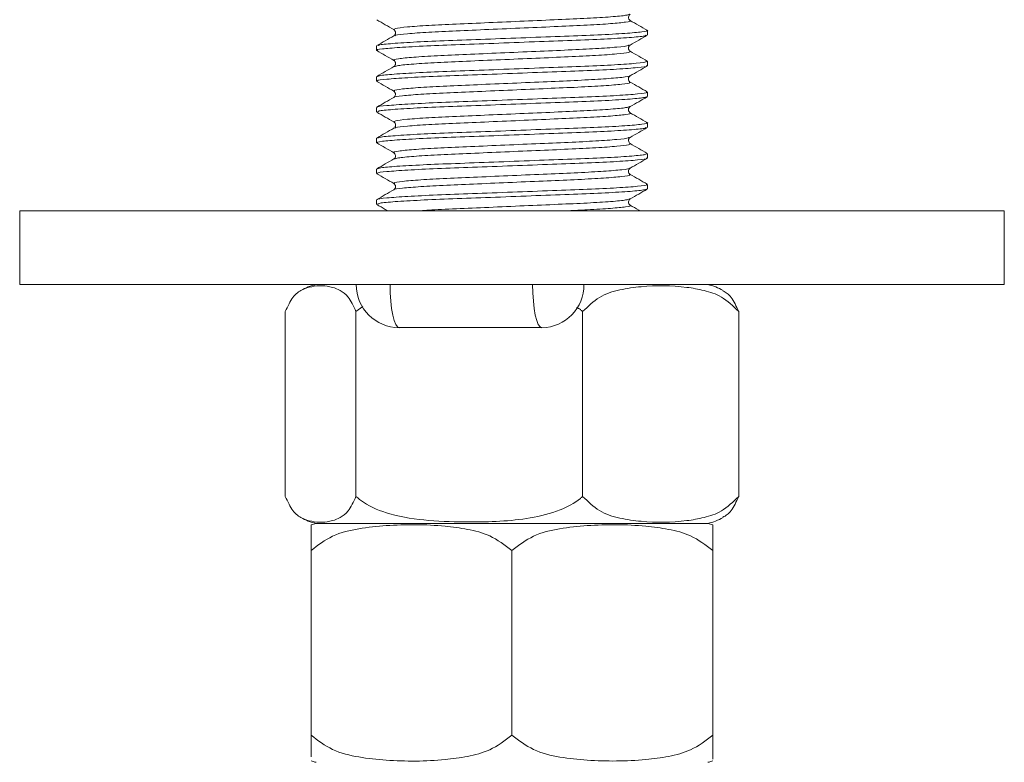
# Model space of a CAD drawing. Header units: millimetres. Extents: x 0 to 210, y 0 to 297.
# Tile 19 of 24: x 108 to 135, y 217 to 237. Entities that reach past the tile are written whole.
import ezdxf

# ---------------------------------------------------------------- set-up
doc = ezdxf.new("R2010")
doc.units = ezdxf.units.MM

msp = doc.modelspace()

# ---------------------------------------------------------------- linework, layer by layer
at = {"color": 179, "linetype": 'Continuous', "lineweight": 15}
for p, q in [((125.317, 236.753), (125.317, 236.873)), ((117.984, 236.456), (117.984, 236.336)), ((125.317, 235.92), (125.317, 236.039)), ((117.984, 235.623), (117.984, 235.503)), ((125.317, 235.086), (125.317, 235.206)), ((117.984, 234.789), (117.984, 234.67)), ((118.462, 234.241), (118.449, 234.229)), ((125.317, 234.253), (125.317, 234.373)), ((117.984, 233.956), (117.984, 233.836)), ((125.317, 233.42), (125.317, 233.539)), ((117.984, 233.123), (117.984, 233.003)), ((125.317, 232.586), (125.317, 232.706)), ((117.984, 232.289), (117.984, 232.17)), ((108.317, 231.995), (108.317, 229.995)), ((108.317, 231.995), (134.984, 231.995)), ((134.984, 231.995), (134.984, 229.995)), ((108.317, 229.995), (134.984, 229.995)), ((118.354, 229.768), (118.349, 229.995)), ((122.214, 229.768), (122.209, 229.995)), ((118.368, 229.549), (118.354, 229.768)), ((122.228, 229.549), (122.214, 229.768)), ((117.424, 229.264), (117.607, 229.405)), ((118.391, 229.347), (118.368, 229.549)), ((118.422, 229.17), (118.391, 229.347)), ((122.251, 229.347), (122.228, 229.549)), ((122.282, 229.17), (122.251, 229.347)), ((115.51, 229.264), (115.51, 224.26)), ((117.424, 229.264), (117.424, 224.26)), ((118.46, 229.025), (118.422, 229.17)), ((122.319, 229.025), (122.282, 229.17)), ((123.564, 229.264), (123.564, 224.26)), ((127.79, 229.264), (127.79, 224.26)), ((118.503, 228.918), (118.46, 229.025)), ((118.549, 228.851), (118.503, 228.918)), ((118.597, 228.829), (118.549, 228.851)), ((118.597, 228.829), (122.457, 228.829)), ((122.362, 228.918), (122.319, 229.025)), ((122.409, 228.851), (122.362, 228.918)), ((122.457, 228.829), (122.409, 228.851)), ((116.347, 223.529), (126.954, 223.529)), ((116.209, 222.797), (116.209, 217.793)), ((121.65, 222.797), (121.65, 217.793)), ((127.092, 222.797), (127.092, 217.793))]:
    msp.add_line(p, q, dxfattribs=at)
for centre, radius, start, end in [((116.686, 228.518), 1.516, 102.9485, 119.7587), ((118.597, 229.995), 1.167, 180, 270), ((122.444, 229.982), 1.154, 270.6695, 0.6542), ((126.614, 228.518), 1.516, 60.2255, 77.0515), ((116.686, 225.006), 1.516, 240.2255, 257.0515), ((116.686, 222.052), 1.516, 102.9485, 108.397), ((126.614, 225.006), 1.516, 282.9485, 299.733), ((126.614, 222.052), 1.516, 71.6256, 77.0515), ((116.686, 218.539), 1.516, 251.6256, 257.0515), ((126.614, 218.539), 1.516, 282.9485, 288.397)]:
    msp.add_arc(centre, radius, start, end, dxfattribs=at)
for points, knots in [([(117.99, 237.162), (118.066, 237.118), (118.219, 237.03), (118.372, 236.941), (118.449, 236.897)], [0, 0, 0, 0, 0.50005, 1, 1, 1, 1]), ([(124.852, 237.145), (124.839, 237.156), (124.817, 237.173), (124.805, 237.207), (124.802, 237.252), (124.829, 237.3), (124.843, 237.308), (124.852, 237.313)], [0, 0, 0, 0, 0.1287753, 0.2094601, 0.306836, 0.5764816, 1, 1, 1, 1]), ([(125.311, 236.88), (125.234, 236.924), (125.081, 237.012), (124.928, 237.101), (124.852, 237.145)], [0, 0, 0, 0, 0.500051, 1, 1, 1, 1]), ([(118.448, 236.897), (118.46, 236.888), (118.483, 236.871), (118.501, 236.813), (118.483, 236.755), (118.46, 236.737), (118.448, 236.728)], [0, 0, 0, 0, 0.2484598, 0.4999845, 0.7515246, 1, 1, 1, 1]), ([(118.449, 236.729), (118.372, 236.684), (118.219, 236.596), (118.066, 236.507), (117.99, 236.463)], [0, 0, 0, 0, 0.499949, 1, 1, 1, 1]), ([(124.852, 236.48), (124.928, 236.524), (125.081, 236.613), (125.234, 236.701), (125.311, 236.746)], [0, 0, 0, 0, 0.49995, 1, 1, 1, 1]), ([(117.99, 236.329), (118.066, 236.285), (118.219, 236.196), (118.372, 236.108), (118.449, 236.063)], [0, 0, 0, 0, 0.50005, 1, 1, 1, 1]), ([(124.852, 236.312), (124.841, 236.32), (124.817, 236.338), (124.8, 236.396), (124.817, 236.454), (124.841, 236.472), (124.852, 236.48)], [0, 0, 0, 0, 0.2483031, 0.5000043, 0.7517012, 1, 1, 1, 1]), ([(125.311, 236.046), (125.234, 236.091), (125.081, 236.179), (124.928, 236.268), (124.852, 236.312)], [0, 0, 0, 0, 0.50005, 1, 1, 1, 1]), ([(118.448, 236.064), (118.46, 236.055), (118.483, 236.037), (118.501, 235.979), (118.483, 235.921), (118.46, 235.904), (118.448, 235.895)], [0, 0, 0, 0, 0.248414, 0.500014, 0.7516, 1, 1, 1, 1]), ([(118.449, 235.895), (118.372, 235.851), (118.219, 235.762), (118.066, 235.674), (117.99, 235.63)], [0, 0, 0, 0, 0.4999495, 1, 1, 1, 1]), ([(124.852, 235.647), (124.928, 235.691), (125.081, 235.78), (125.234, 235.868), (125.311, 235.912)], [0, 0, 0, 0, 0.4999495, 1, 1, 1, 1]), ([(117.99, 235.496), (118.066, 235.451), (118.219, 235.363), (118.372, 235.274), (118.449, 235.23)], [0, 0, 0, 0, 0.500051, 1, 1, 1, 1]), ([(124.838, 235.491), (124.834, 235.493), (124.826, 235.497), (124.809, 235.524), (124.801, 235.552), (124.803, 235.583), (124.813, 235.61), (124.831, 235.633), (124.845, 235.642), (124.852, 235.647)], [0, 0, 0, 0, 0.331122, 0.527756, 0.673595, 0.782584, 0.867589, 0.938324, 1, 1, 1, 1]), ([(125.311, 235.213), (125.234, 235.257), (125.081, 235.346), (124.928, 235.434), (124.852, 235.479)], [0, 0, 0, 0, 0.50005, 1, 1, 1, 1]), ([(118.449, 235.23), (118.461, 235.221), (118.486, 235.2), (118.501, 235.138), (118.479, 235.084), (118.459, 235.07), (118.449, 235.062)], [0, 0, 0, 0, 0.198408, 0.423056, 0.689697, 1, 1, 1, 1]), ([(118.449, 235.062), (118.372, 235.018), (118.219, 234.929), (118.066, 234.841), (117.99, 234.796)], [0, 0, 0, 0, 0.49995, 1, 1, 1, 1]), ([(124.852, 234.813), (124.928, 234.858), (125.081, 234.946), (125.234, 235.035), (125.311, 235.079)], [0, 0, 0, 0, 0.499949, 1, 1, 1, 1]), ([(124.852, 234.645), (124.84, 234.654), (124.817, 234.671), (124.8, 234.729), (124.817, 234.787), (124.84, 234.805), (124.852, 234.813)], [0, 0, 0, 0, 0.248559, 0.500002, 0.751444, 1, 1, 1, 1]), ([(117.99, 234.662), (118.066, 234.618), (118.219, 234.53), (118.372, 234.441), (118.449, 234.397)], [0, 0, 0, 0, 0.500051, 1, 1, 1, 1]), ([(125.311, 234.38), (125.234, 234.424), (125.081, 234.512), (124.928, 234.601), (124.852, 234.645)], [0, 0, 0, 0, 0.500051, 1, 1, 1, 1]), ([(118.449, 234.229), (118.372, 234.184), (118.219, 234.096), (118.066, 234.007), (117.99, 233.963)], [0, 0, 0, 0, 0.499949, 1, 1, 1, 1]), ([(118.449, 234.397), (118.455, 234.392), (118.47, 234.383), (118.487, 234.36), (118.498, 234.333), (118.499, 234.303), (118.491, 234.274), (118.483, 234.262), (118.478, 234.255)], [0, 0, 0, 0, 0.092765, 0.199216, 0.327006, 0.490252, 0.707746, 1, 1, 1, 1]), ([(124.852, 233.98), (124.928, 234.024), (125.081, 234.113), (125.234, 234.201), (125.311, 234.246)], [0, 0, 0, 0, 0.499949, 1, 1, 1, 1]), ([(124.852, 233.812), (124.842, 233.819), (124.823, 233.832), (124.799, 233.886), (124.813, 233.949), (124.84, 233.97), (124.852, 233.98)], [0, 0, 0, 0, 0.332715, 0.600566, 0.816168, 1, 1, 1, 1]), ([(117.99, 233.829), (118.066, 233.785), (118.219, 233.696), (118.372, 233.608), (118.449, 233.563)], [0, 0, 0, 0, 0.500051, 1, 1, 1, 1]), ([(125.311, 233.546), (125.234, 233.591), (125.081, 233.679), (124.928, 233.768), (124.852, 233.812)], [0, 0, 0, 0, 0.500051, 1, 1, 1, 1]), ([(118.449, 233.395), (118.372, 233.351), (118.219, 233.262), (118.066, 233.174), (117.99, 233.13)], [0, 0, 0, 0, 0.499949, 1, 1, 1, 1]), ([(118.449, 233.563), (118.458, 233.557), (118.476, 233.546), (118.501, 233.491), (118.489, 233.427), (118.461, 233.405), (118.449, 233.395)], [0, 0, 0, 0, 0.357019, 0.625561, 0.831287, 1, 1, 1, 1]), ([(124.852, 233.147), (124.928, 233.191), (125.081, 233.28), (125.234, 233.368), (125.311, 233.412)], [0, 0, 0, 0, 0.499949, 1, 1, 1, 1]), ([(124.852, 232.979), (124.845, 232.983), (124.831, 232.993), (124.813, 233.015), (124.802, 233.043), (124.801, 233.073), (124.809, 233.102), (124.833, 233.138), (124.844, 233.143), (124.852, 233.147)], [0, 0, 0, 0, 0.0475346, 0.1014262, 0.1656997, 0.2487372, 0.3616469, 0.5161676, 1, 1, 1, 1]), ([(117.99, 232.996), (118.066, 232.951), (118.219, 232.863), (118.372, 232.774), (118.449, 232.73)], [0, 0, 0, 0, 0.500051, 1, 1, 1, 1]), ([(125.311, 232.713), (125.234, 232.757), (125.081, 232.846), (124.928, 232.934), (124.852, 232.979)], [0, 0, 0, 0, 0.500051, 1, 1, 1, 1]), ([(118.449, 232.562), (118.372, 232.518), (118.219, 232.429), (118.066, 232.341), (117.99, 232.296)], [0, 0, 0, 0, 0.49995, 1, 1, 1, 1]), ([(118.449, 232.73), (118.46, 232.721), (118.483, 232.704), (118.501, 232.646), (118.483, 232.588), (118.46, 232.571), (118.449, 232.562)], [0, 0, 0, 0, 0.248558, 0.500002, 0.751444, 1, 1, 1, 1]), ([(124.852, 232.313), (124.928, 232.358), (125.081, 232.446), (125.234, 232.535), (125.311, 232.579)], [0, 0, 0, 0, 0.49995, 1, 1, 1, 1]), ([(124.852, 232.145), (124.839, 232.155), (124.813, 232.176), (124.799, 232.239), (124.823, 232.294), (124.841, 232.306), (124.852, 232.313)], [0, 0, 0, 0, 0.180979, 0.394716, 0.663062, 1, 1, 1, 1]), ([(117.99, 232.162), (118.066, 232.118), (118.162, 232.062), (118.259, 232.007), (118.278, 231.995)], [0, 0, 0, 0, 0.795498, 1, 1, 1, 1]), ([(125.111, 231.995), (125.101, 232.001), (125.015, 232.051), (124.928, 232.101), (124.852, 232.145)], [0, 0, 0, 0, 0.113746, 1, 1, 1, 1]), ([(115.51, 229.264), (115.577, 229.406), (115.715, 229.703), (115.967, 229.867), (116.324, 229.975), (116.673, 229.97), (117.001, 229.845), (117.225, 229.689), (117.355, 229.411), (117.424, 229.264)], [0, 0, 0, 0, 0.118299, 0.247082, 0.379362, 0.660102, 0.768088, 0.877612, 1, 1, 1, 1]), ([(123.564, 229.264), (123.71, 229.406), (124.017, 229.703), (124.572, 229.867), (125.361, 229.975), (126.131, 229.97), (126.856, 229.845), (127.35, 229.689), (127.638, 229.411), (127.79, 229.264)], [0, 0, 0, 0, 0.118299, 0.247082, 0.379362, 0.660102, 0.768088, 0.877612, 1, 1, 1, 1]), ([(127.79, 229.264), (127.724, 229.408), (127.593, 229.692), (127.439, 229.783), (127.364, 229.828)], [0, 0, 0, 0, 0.508049, 1, 1, 1, 1]), ([(123.397, 229.377), (123.433, 229.359), (123.494, 229.329), (123.544, 229.283), (123.564, 229.264)], [0, 0, 0, 0, 0.593259, 1, 1, 1, 1]), ([(115.51, 224.26), (115.577, 224.118), (115.715, 223.821), (115.967, 223.657), (116.324, 223.549), (116.673, 223.554), (117.001, 223.679), (117.225, 223.836), (117.355, 224.113), (117.424, 224.26)], [0, 0, 0, 0, 0.118299, 0.247082, 0.379362, 0.660102, 0.768088, 0.877612, 1, 1, 1, 1]), ([(117.424, 224.26), (117.49, 224.206), (117.761, 223.987), (118.433, 223.731), (119.406, 223.589), (120.68, 223.553), (121.882, 223.597), (122.898, 223.841), (123.365, 224.086), (123.543, 224.242), (123.564, 224.26)], [0, 0, 0, 0, 0.039396, 0.161576, 0.328961, 0.500044, 0.758905, 0.890039, 0.987257, 1, 1, 1, 1]), ([(123.564, 224.26), (123.71, 224.118), (124.017, 223.821), (124.572, 223.657), (125.361, 223.549), (126.131, 223.554), (126.856, 223.679), (127.35, 223.836), (127.638, 224.113), (127.79, 224.26)], [0, 0, 0, 0, 0.1182993, 0.2470824, 0.379362, 0.6601015, 0.7680878, 0.877612, 1, 1, 1, 1]), ([(127.79, 224.26), (127.724, 224.116), (127.593, 223.832), (127.439, 223.74), (127.363, 223.695)], [0, 0, 0, 0, 0.507692, 1, 1, 1, 1]), ([(116.209, 222.797), (116.397, 222.94), (116.792, 223.237), (117.507, 223.4), (118.523, 223.508), (119.514, 223.503), (120.447, 223.379), (121.084, 223.222), (121.455, 222.944), (121.65, 222.797)], [0, 0, 0, 0, 0.118299, 0.247082, 0.379362, 0.660102, 0.768088, 0.877612, 1, 1, 1, 1]), ([(116.209, 223.49), (116.209, 223.479), (116.209, 223.463), (116.209, 223.216), (116.209, 222.971), (116.209, 222.816), (116.209, 222.797)], [0, 0, 0, 0, 0.517581, 0.779973, 0.974503, 1, 1, 1, 1]), ([(121.65, 222.797), (121.839, 222.94), (122.233, 223.237), (122.948, 223.4), (123.964, 223.508), (124.956, 223.503), (125.889, 223.379), (126.525, 223.222), (126.896, 222.944), (127.092, 222.797)], [0, 0, 0, 0, 0.118299, 0.247082, 0.379362, 0.660102, 0.768088, 0.877612, 1, 1, 1, 1]), ([(127.092, 222.797), (127.092, 222.851), (127.092, 223.07), (127.092, 223.326), (127.092, 223.471), (127.092, 223.484), (127.092, 223.49)], [0, 0, 0, 0, 0.078788, 0.323139, 0.657893, 1, 1, 1, 1]), ([(116.209, 217.793), (116.397, 217.651), (116.792, 217.354), (117.507, 217.191), (118.523, 217.082), (119.514, 217.087), (120.447, 217.212), (121.084, 217.369), (121.455, 217.647), (121.65, 217.793)], [0, 0, 0, 0, 0.118299, 0.247082, 0.379362, 0.660102, 0.768088, 0.877612, 1, 1, 1, 1]), ([(121.65, 217.793), (121.839, 217.651), (122.236, 217.353), (122.951, 217.187), (123.967, 217.085), (124.957, 217.088), (125.891, 217.211), (126.527, 217.37), (126.896, 217.647), (127.092, 217.793)], [0, 0, 0, 0, 0.118291, 0.248509, 0.379381, 0.660101, 0.769044, 0.877621, 1, 1, 1, 1])]:
    msp.add_open_spline(points, degree=3, knots=knots, dxfattribs=at)
at = {"color": 179, "linetype": 'Continuous', "lineweight": 0}
for points, knots in [([(124.828, 237.313), (124.807, 237.304), (124.757, 237.282), (124.357, 237.243), (123.722, 237.203), (122.906, 237.168), (121.982, 237.128), (121.021, 237.086), (120.124, 237.048), (119.356, 237.012), (118.786, 236.97), (118.454, 236.93), (118.457, 236.907), (118.459, 236.897)], [0, 0, 0, 0, 0.070318, 0.165861, 0.260507, 0.351587, 0.445805, 0.541474, 0.634409, 0.726204, 0.821584, 0.916537, 1, 1, 1, 1]), ([(124.829, 237.145), (124.841, 237.143), (124.905, 237.128), (124.755, 237.1), (124.367, 237.059), (123.72, 237.018), (122.907, 236.983), (121.982, 236.943), (121.021, 236.901), (120.125, 236.863), (119.355, 236.827), (118.792, 236.786), (118.489, 236.752), (118.483, 236.734), (118.481, 236.729)], [0, 0, 0, 0, 0.020132, 0.112487, 0.208098, 0.302811, 0.393956, 0.488241, 0.583978, 0.676979, 0.768839, 0.864287, 0.959308, 1, 1, 1, 1]), ([(118.027, 236.464), (118.029, 236.469), (118.036, 236.487), (118.384, 236.521), (119.027, 236.563), (119.907, 236.599), (120.931, 236.637), (122.029, 236.679), (123.086, 236.719), (124.015, 236.754), (124.754, 236.794), (125.197, 236.836), (125.369, 236.863), (125.298, 236.878), (125.286, 236.88)], [0, 0, 0, 0, 0.043159, 0.138152, 0.233572, 0.325408, 0.418383, 0.514092, 0.60835, 0.699471, 0.794157, 0.88974, 0.98207, 1, 1, 1, 1]), ([(125.273, 236.745), (125.272, 236.74), (125.268, 236.722), (124.927, 236.688), (124.289, 236.647), (123.413, 236.61), (122.391, 236.573), (121.294, 236.531), (120.235, 236.491), (119.303, 236.456), (118.559, 236.415), (118.109, 236.373), (117.933, 236.346), (118.003, 236.331), (118.016, 236.328)], [0, 0, 0, 0, 0.041235, 0.136171, 0.231622, 0.323537, 0.416412, 0.512102, 0.606428, 0.697535, 0.792154, 0.887759, 0.98019, 1, 1, 1, 1]), ([(124.82, 236.48), (124.819, 236.475), (124.815, 236.457), (124.517, 236.424), (123.96, 236.382), (123.193, 236.346), (122.299, 236.308), (121.339, 236.267), (120.412, 236.226), (119.596, 236.191), (118.945, 236.151), (118.551, 236.109), (118.397, 236.082), (118.46, 236.066), (118.473, 236.063)], [0, 0, 0, 0, 0.038748, 0.133713, 0.229193, 0.321134, 0.414035, 0.509755, 0.60411, 0.695241, 0.789889, 0.885523, 0.97798, 1, 1, 1, 1]), ([(124.839, 236.312), (124.842, 236.301), (124.849, 236.279), (124.523, 236.239), (123.958, 236.198), (123.193, 236.161), (122.299, 236.124), (121.338, 236.082), (120.412, 236.042), (119.594, 236.007), (118.954, 235.966), (118.547, 235.927), (118.494, 235.905), (118.471, 235.895)], [0, 0, 0, 0, 0.081524, 0.176423, 0.271837, 0.363714, 0.45655, 0.552203, 0.646492, 0.73756, 0.832142, 0.927709, 1, 1, 1, 1]), ([(118.014, 235.63), (118.041, 235.64), (118.102, 235.663), (118.569, 235.702), (119.3, 235.742), (120.236, 235.777), (121.294, 235.817), (122.391, 235.859), (123.413, 235.897), (124.288, 235.933), (124.931, 235.975), (125.285, 236.011), (125.284, 236.031), (125.283, 236.039)], [0, 0, 0, 0, 0.075945, 0.173386, 0.269824, 0.36268, 0.458819, 0.556347, 0.651006, 0.744687, 0.841972, 0.938732, 1, 1, 1, 1]), ([(125.284, 235.92), (125.293, 235.916), (125.332, 235.9), (125.08, 235.869), (124.535, 235.827), (123.723, 235.788), (122.744, 235.753), (121.662, 235.711), (120.578, 235.67), (119.596, 235.635), (118.78, 235.596), (118.229, 235.554), (117.971, 235.523), (118.008, 235.507), (118.017, 235.503)], [0, 0, 0, 0, 0.029183, 0.123036, 0.218802, 0.312285, 0.40376, 0.498974, 0.594233, 0.685769, 0.77916, 0.874921, 0.968857, 1, 1, 1, 1]), ([(124.842, 235.647), (124.843, 235.646), (124.864, 235.632), (124.646, 235.605), (124.177, 235.563), (123.464, 235.524), (122.608, 235.488), (121.66, 235.447), (120.712, 235.406), (119.852, 235.37), (119.14, 235.331), (118.652, 235.29), (118.421, 235.256), (118.465, 235.237), (118.481, 235.23)], [0, 0, 0, 0, 0.0077305, 0.1015898, 0.1973643, 0.2908545, 0.3823344, 0.4775566, 0.5728241, 0.664365, 0.7577631, 0.8535325, 0.947475, 1, 1, 1, 1]), ([(124.819, 235.479), (124.836, 235.472), (124.882, 235.453), (124.656, 235.42), (124.174, 235.378), (123.465, 235.339), (122.608, 235.304), (121.661, 235.262), (120.712, 235.221), (119.853, 235.185), (119.137, 235.147), (118.662, 235.105), (118.439, 235.077), (118.459, 235.063), (118.461, 235.062)], [0, 0, 0, 0, 0.050559, 0.144418, 0.240193, 0.333683, 0.425163, 0.520386, 0.615653, 0.707194, 0.800593, 0.896362, 0.990305, 1, 1, 1, 1]), ([(118.008, 234.796), (118.005, 234.798), (117.98, 234.812), (118.235, 234.841), (118.779, 234.882), (119.597, 234.921), (120.578, 234.957), (121.662, 234.998), (122.744, 235.039), (123.723, 235.075), (124.535, 235.114), (125.08, 235.156), (125.332, 235.186), (125.293, 235.202), (125.284, 235.206)], [0, 0, 0, 0, 0.012743, 0.108463, 0.206042, 0.301207, 0.394481, 0.49155, 0.588572, 0.681784, 0.777043, 0.874628, 0.970262, 1, 1, 1, 1]), ([(125.285, 235.078), (125.26, 235.069), (125.203, 235.047), (124.744, 235.008), (124.018, 234.967), (123.086, 234.932), (122.03, 234.892), (120.932, 234.85), (119.907, 234.812), (119.029, 234.776), (118.381, 234.735), (118.018, 234.698), (118.017, 234.678), (118.016, 234.67)], [0, 0, 0, 0, 0.073885, 0.1713, 0.267803, 0.360672, 0.456735, 0.554278, 0.649039, 0.742633, 0.839882, 0.936697, 1, 1, 1, 1]), ([(124.828, 234.813), (124.807, 234.804), (124.757, 234.782), (124.357, 234.743), (123.723, 234.703), (122.907, 234.668), (121.983, 234.628), (121.022, 234.586), (120.125, 234.548), (119.357, 234.512), (118.786, 234.47), (118.454, 234.43), (118.457, 234.408), (118.459, 234.397)], [0, 0, 0, 0, 0.070259, 0.165803, 0.260452, 0.351534, 0.445752, 0.541422, 0.634362, 0.726156, 0.821537, 0.916493, 1, 1, 1, 1]), ([(124.829, 234.645), (124.841, 234.643), (124.905, 234.628), (124.755, 234.6), (124.367, 234.559), (123.72, 234.518), (122.908, 234.483), (121.982, 234.443), (121.022, 234.401), (120.125, 234.363), (119.355, 234.327), (118.792, 234.286), (118.489, 234.252), (118.483, 234.234), (118.481, 234.229)], [0, 0, 0, 0, 0.020116, 0.11247, 0.208083, 0.302799, 0.393946, 0.488231, 0.58397, 0.676976, 0.768836, 0.864285, 0.959309, 1, 1, 1, 1]), ([(125.273, 234.245), (125.272, 234.24), (125.268, 234.222), (124.927, 234.188), (124.29, 234.147), (123.414, 234.111), (122.392, 234.073), (121.295, 234.031), (120.236, 233.991), (119.304, 233.956), (118.559, 233.915), (118.109, 233.873), (117.933, 233.846), (118.003, 233.831), (118.016, 233.828)], [0, 0, 0, 0, 0.041204, 0.136129, 0.231571, 0.323479, 0.416341, 0.512021, 0.60634, 0.697436, 0.792044, 0.887639, 0.980064, 1, 1, 1, 1]), ([(118.027, 233.964), (118.029, 233.969), (118.036, 233.987), (118.384, 234.021), (119.028, 234.063), (119.908, 234.099), (120.932, 234.137), (122.03, 234.179), (123.087, 234.219), (124.015, 234.254), (124.755, 234.294), (125.197, 234.336), (125.369, 234.363), (125.298, 234.378), (125.286, 234.38)], [0, 0, 0, 0, 0.043159, 0.138155, 0.233576, 0.325411, 0.418391, 0.514101, 0.608359, 0.699482, 0.794171, 0.889755, 0.982084, 1, 1, 1, 1]), ([(124.82, 233.98), (124.819, 233.975), (124.815, 233.957), (124.518, 233.924), (123.96, 233.882), (123.194, 233.846), (122.3, 233.808), (121.339, 233.767), (120.412, 233.726), (119.597, 233.691), (118.945, 233.651), (118.551, 233.609), (118.397, 233.582), (118.461, 233.566), (118.473, 233.563)], [0, 0, 0, 0, 0.0387141, 0.1336671, 0.2291388, 0.3210726, 0.4139605, 0.5096699, 0.6040171, 0.6951378, 0.7897739, 0.8853986, 0.97785, 1, 1, 1, 1]), ([(124.839, 233.812), (124.842, 233.801), (124.849, 233.779), (124.524, 233.739), (123.959, 233.698), (123.194, 233.661), (122.299, 233.624), (121.339, 233.582), (120.413, 233.542), (119.594, 233.507), (118.955, 233.466), (118.548, 233.427), (118.494, 233.405), (118.471, 233.395)], [0, 0, 0, 0, 0.081425, 0.176325, 0.271742, 0.363624, 0.456459, 0.552114, 0.646407, 0.737476, 0.832059, 0.927629, 1, 1, 1, 1]), ([(125.284, 233.42), (125.293, 233.416), (125.332, 233.4), (125.08, 233.369), (124.536, 233.327), (123.724, 233.288), (122.745, 233.253), (121.663, 233.211), (120.579, 233.17), (119.597, 233.135), (118.781, 233.096), (118.229, 233.054), (117.971, 233.023), (118.008, 233.007), (118.017, 233.003)], [0, 0, 0, 0, 0.029121, 0.122971, 0.218737, 0.312223, 0.403696, 0.498909, 0.594169, 0.685707, 0.779096, 0.874856, 0.968794, 1, 1, 1, 1]), ([(118.014, 233.13), (118.041, 233.14), (118.102, 233.163), (118.57, 233.202), (119.301, 233.242), (120.236, 233.277), (121.295, 233.317), (122.392, 233.359), (123.414, 233.397), (124.289, 233.433), (124.931, 233.475), (125.286, 233.511), (125.284, 233.531), (125.283, 233.539)], [0, 0, 0, 0, 0.076027, 0.173467, 0.269901, 0.362755, 0.458895, 0.556421, 0.651075, 0.744757, 0.842041, 0.938798, 1, 1, 1, 1]), ([(124.842, 233.147), (124.843, 233.146), (124.864, 233.132), (124.646, 233.105), (124.177, 233.063), (123.465, 233.024), (122.608, 232.988), (121.661, 232.947), (120.713, 232.906), (119.853, 232.87), (119.14, 232.831), (118.652, 232.79), (118.421, 232.756), (118.465, 232.737), (118.481, 232.73)], [0, 0, 0, 0, 0.00762, 0.101478, 0.197255, 0.29075, 0.38223, 0.477453, 0.572724, 0.664269, 0.757666, 0.853438, 0.947385, 1, 1, 1, 1]), ([(124.819, 232.979), (124.836, 232.972), (124.882, 232.954), (124.656, 232.92), (124.174, 232.878), (123.465, 232.839), (122.608, 232.804), (121.661, 232.762), (120.713, 232.721), (119.854, 232.685), (119.137, 232.647), (118.662, 232.605), (118.439, 232.577), (118.459, 232.563), (118.461, 232.562)], [0, 0, 0, 0, 0.050493, 0.14435, 0.240125, 0.333619, 0.425097, 0.520319, 0.615588, 0.707131, 0.800527, 0.896297, 0.990242, 1, 1, 1, 1]), ([(118.008, 232.296), (118.005, 232.298), (117.98, 232.312), (118.235, 232.341), (118.779, 232.382), (119.597, 232.421), (120.579, 232.457), (121.663, 232.498), (122.745, 232.539), (123.724, 232.575), (124.536, 232.614), (125.08, 232.656), (125.332, 232.686), (125.293, 232.702), (125.284, 232.706)], [0, 0, 0, 0, 0.012808, 0.10853, 0.206109, 0.301271, 0.394547, 0.491617, 0.588637, 0.681847, 0.777109, 0.874694, 0.970326, 1, 1, 1, 1]), ([(125.285, 232.578), (125.26, 232.569), (125.203, 232.547), (124.744, 232.508), (124.019, 232.467), (123.087, 232.432), (122.031, 232.392), (120.933, 232.35), (119.908, 232.312), (119.029, 232.276), (118.381, 232.235), (118.018, 232.198), (118.017, 232.178), (118.016, 232.17)], [0, 0, 0, 0, 0.073805, 0.171221, 0.267727, 0.360598, 0.45666, 0.554206, 0.648971, 0.742564, 0.839813, 0.936632, 1, 1, 1, 1]), ([(124.828, 232.313), (124.807, 232.304), (124.757, 232.282), (124.358, 232.243), (123.723, 232.203), (122.907, 232.168), (121.984, 232.128), (121.02, 232.086), (120.134, 232.048), (119.494, 232.02), (119.246, 232.001), (119.175, 231.995)], [0, 0, 0, 0, 0.091941, 0.2171067, 0.3411033, 0.4604243, 0.5838495, 0.7091825, 0.8309406, 0.9511905, 1, 1, 1, 1]), ([(124.829, 232.145), (124.841, 232.143), (124.905, 232.128), (124.756, 232.1), (124.364, 232.059), (123.806, 232.023), (123.352, 232.003), (123.178, 231.995)], [0, 0, 0, 0, 0.0554027, 0.3109026, 0.5754274, 0.8374812, 1, 1, 1, 1])]:
    msp.add_open_spline(points, degree=3, knots=knots, dxfattribs=at)
at = {"color": 179, "linetype": 'Continuous', "lineweight": 15}
for points in [[(116.209, 217.74), (116.209, 217.757), (116.209, 217.775), (116.209, 217.793)], [(116.209, 217.43), (116.209, 217.508), (116.209, 217.607), (116.209, 217.74)], [(127.092, 217.793), (127.092, 217.74), (127.092, 217.686), (127.092, 217.638)], [(127.092, 217.638), (127.092, 217.49), (127.092, 217.394), (127.092, 217.324)], [(116.209, 217.213), (116.209, 217.262), (116.209, 217.326), (116.209, 217.43)], [(127.092, 217.324), (127.092, 217.228), (127.092, 217.181), (127.092, 217.144)], [(127.092, 217.101), (127.092, 217.101), (127.092, 217.101), (127.092, 217.101)]]:
    msp.add_open_spline(points, degree=3, dxfattribs=at)

doc.saveas('drawing.dxf')
